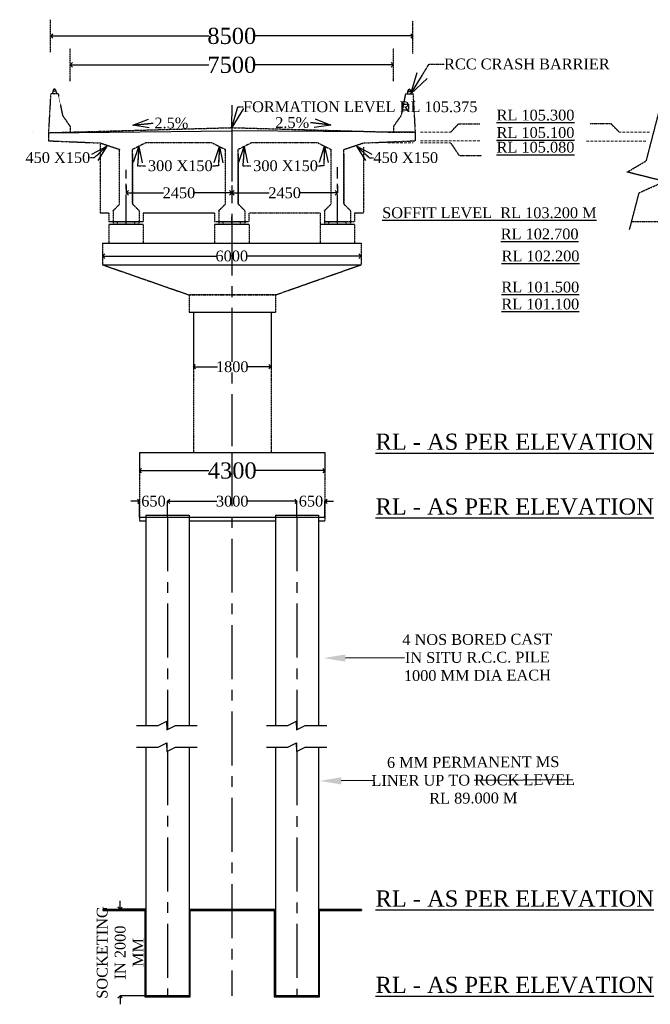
# Model space of a CAD drawing. Header units: millimetres. Extents: x -11064034 to 12176239, y -803770 to 320261.
# Tile 10 of 16: x 3161354 to 3190593, y -770531 to -724915. Entities that reach past the tile are written whole.
import ezdxf

# ---------------------------------------------------------------- set-up
doc = ezdxf.new("R2010")
doc.units = ezdxf.units.MM
doc.header["$MEASUREMENT"] = 0
doc.linetypes.add('CENTERX2', pattern=[4, 2.5, -0.5, 0.5, -0.5])
doc.linetypes.add('HIDDEN', pattern=[0.375, 0.25, -0.125])
doc.layers.add('TEXT', color=7, linetype='Continuous')
doc.styles.get("Standard").update_dxf_attribs({"font": 'times.ttf'})
doc.styles.add('style1', font='txt.shx', dxfattribs={"height": 1})
doc.dimstyles.new('Copy(3) of Standard', dxfattribs={"dimtxt": 500, "dimasz": 1000, "dimexe": 800, "dimexo": 1000, "dimgap": 0.09, "dimtad": 0, "dimdec": 0, "dimzin": 4, "dimdsep": 46, "dimtxsty": 'Standard', "dimcen": 0, "dimadec": 0, "dimazin": 1, "dimtfac": 1, "dimtdec": 0, "dimtix": 1, "dimtofl": 0, "dimtmove": 0, "dimatfit": 3, "dimfxl": 0, "dimtolj": 1, "dimtzin": 0, "dimarcsym": 0})
doc.dimstyles.new('RH SCALL', dxfattribs={"dimtxt": 500, "dimasz": 200, "dimexe": 1, "dimexo": 1.5, "dimgap": 0.09, "dimtad": 0, "dimdec": 0, "dimzin": 4, "dimdsep": 46, "dimtxsty": 'Standard', "dimblk": 'OPEN90', "dimcen": 0, "dimadec": 0, "dimazin": 1, "dimtfac": 1, "dimtdec": 0, "dimtix": 1, "dimtofl": 0, "dimtmove": 0, "dimatfit": 3, "dimfxl": 0, "dimtolj": 1, "dimtzin": 0, "dimarcsym": 0})
doc.dimstyles.get("Standard").update_dxf_attribs({"dimtxt": 400, "dimasz": 215, "dimexe": 0.18, "dimexo": 0.0625, "dimgap": 0.09, "dimtad": 0, "dimtih": 1, "dimtoh": 1, "dimdec": 0, "dimzin": 4, "dimdsep": 46, "dimtxsty": 'Standard', "dimblk": 'OPEN90', "dimcen": 0, "dimadec": 0, "dimazin": 1, "dimtfac": 1, "dimtdec": 0, "dimtix": 1, "dimtofl": 0, "dimtmove": 0, "dimatfit": 3, "dimldrblk": 'OPEN30', "dimfxl": 0, "dimtolj": 1, "dimtzin": 0, "dimarcsym": 0})

# ---------------------------------------------------------------- blocks, each defined once
blk = doc.blocks.new('_Open90')
at = {"color": 0, "linetype": 'ByBlock', "lineweight": -2}
for p, q in [((0, 0), (-1, 0)), ((-0.5, 0.5), (0, 0)), ((0, 0), (-0.5, -0.5))]:
    blk.add_line(p, q, dxfattribs=at)
blk = doc.blocks.new('*D366')
at = {"color": 0, "linetype": 'Continuous', "lineweight": -2, "ltscale": 10000, "transparency": 16777216}
for p, q in [((3165189, -735765), (3165189, -735865)), ((3165404, -735865), (3170480, -735865)), ((3176974, -735865), (3171899, -735865)), ((3177189, -735865), (3177189, -735865))]:
    blk.add_line(p, q, dxfattribs=at)
at = {"layer": 'Defpoints', "color": 0, "linetype": 'Continuous', "lineweight": 30, "ltscale": 10000, "transparency": 16777216}
for p in [(3165189, -735765), (3177189, -735865), (3177189, -735865)]:
    blk.add_point(p, dxfattribs=at)
at = {"color": 0, "linetype": 'Continuous', "lineweight": -2, "ltscale": 10000, "transparency": 16777216, "xscale": 215, "yscale": 215, "zscale": 215, "rotation": 180}
blk.add_blockref('_Open90', (3165189, -735865), dxfattribs=at)
at = {"color": 0, "linetype": 'Continuous', "lineweight": -2, "ltscale": 10000, "transparency": 16777216, "xscale": 215, "yscale": 215, "zscale": 215}
blk.add_blockref('_Open90', (3177189, -735865), dxfattribs=at)
at = {"color": 0, "linetype": 'Continuous', "ltscale": 10000, "transparency": 16777216, "insert": (3171189, -735865), "char_height": 400, "attachment_point": 5}
blk.add_mtext('\\A1;{\\H1.25x;6000}', dxfattribs=at)
blk = doc.blocks.new('_Open30')
at = {"color": 0, "linetype": 'ByBlock', "lineweight": -2}
for p, q in [((-1, 0.27), (0, 0)), ((0, 0), (-1, -0.27)), ((0, 0), (-1, 0))]:
    blk.add_line(p, q, dxfattribs=at)
blk = doc.blocks.new('*D367')
at = {"color": 0, "linetype": 'Continuous', "lineweight": -2, "ltscale": 10000, "transparency": 16777216}
for p, q in [((3163689, -727011), (3163689, -727011)), ((3163904, -727011), (3170122, -727011)), ((3178474, -727011), (3172257, -727011)), ((3178689, -727011), (3178689, -727011))]:
    blk.add_line(p, q, dxfattribs=at)
at = {"layer": 'Defpoints', "color": 0, "linetype": 'Continuous', "lineweight": 30, "ltscale": 10000, "transparency": 16777216}
for p in [(3163689, -727011), (3178689, -727011), (3178689, -727011)]:
    blk.add_point(p, dxfattribs=at)
at = {"color": 0, "linetype": 'Continuous', "lineweight": -2, "ltscale": 10000, "transparency": 16777216, "xscale": 215, "yscale": 215, "zscale": 215, "rotation": 180}
blk.add_blockref('_Open90', (3163689, -727011), dxfattribs=at)
at = {"color": 0, "linetype": 'Continuous', "lineweight": -2, "ltscale": 10000, "transparency": 16777216, "xscale": 215, "yscale": 215, "zscale": 215}
blk.add_blockref('_Open90', (3178689, -727011), dxfattribs=at)
at = {"color": 0, "linetype": 'Continuous', "ltscale": 10000, "transparency": 16777216, "insert": (3171189, -727011), "char_height": 400, "attachment_point": 5}
blk.add_mtext('\\A1;{\\H1.875x;7500}', dxfattribs=at)
blk = doc.blocks.new('*D368')
at = {"color": 0, "linetype": 'Continuous', "lineweight": -2, "ltscale": 10000, "transparency": 16777216}
for p, q in [((3162789, -725670), (3162789, -725670)), ((3163004, -725670), (3170135, -725670)), ((3179374, -725670), (3172244, -725670)), ((3179589, -725670), (3179589, -725670))]:
    blk.add_line(p, q, dxfattribs=at)
at = {"layer": 'Defpoints', "color": 0, "linetype": 'Continuous', "lineweight": 30, "ltscale": 10000, "transparency": 16777216}
for p in [(3162789, -725670), (3179589, -725670), (3179589, -725670)]:
    blk.add_point(p, dxfattribs=at)
at = {"color": 0, "linetype": 'Continuous', "lineweight": -2, "ltscale": 10000, "transparency": 16777216, "xscale": 215, "yscale": 215, "zscale": 215, "rotation": 180}
blk.add_blockref('_Open90', (3162789, -725670), dxfattribs=at)
at = {"color": 0, "linetype": 'Continuous', "lineweight": -2, "ltscale": 10000, "transparency": 16777216, "xscale": 215, "yscale": 215, "zscale": 215}
blk.add_blockref('_Open90', (3179589, -725670), dxfattribs=at)
at = {"color": 0, "linetype": 'Continuous', "ltscale": 10000, "transparency": 16777216, "insert": (3171189, -725670), "char_height": 400, "attachment_point": 5}
blk.add_mtext('\\A1;{\\H1.875x;8500}', dxfattribs=at)
blk = doc.blocks.new('*D342')
at = {"color": 0, "linetype": 'Continuous', "lineweight": -2, "ltscale": 10000, "transparency": 16777216}
for p, q in [((3166289, -732592), (3166289, -732938)), ((3171189, -732592), (3171189, -732938)), ((3166504, -732938), (3168022, -732938)), ((3170974, -732938), (3169457, -732938))]:
    blk.add_line(p, q, dxfattribs=at)
at = {"layer": 'Defpoints', "color": 0, "linetype": 'Continuous', "lineweight": 30, "ltscale": 10000, "transparency": 16777216}
for p in [(3166289, -732592), (3171189, -732592), (3171189, -732938)]:
    blk.add_point(p, dxfattribs=at)
at = {"color": 0, "linetype": 'Continuous', "lineweight": -2, "ltscale": 10000, "transparency": 16777216, "xscale": 215, "yscale": 215, "zscale": 215, "rotation": 180}
blk.add_blockref('_Open90', (3166289, -732938), dxfattribs=at)
at = {"color": 0, "linetype": 'Continuous', "lineweight": -2, "ltscale": 10000, "transparency": 16777216, "xscale": 215, "yscale": 215, "zscale": 215}
blk.add_blockref('_Open90', (3171189, -732938), dxfattribs=at)
at = {"color": 0, "linetype": 'Continuous', "ltscale": 10000, "transparency": 16777216, "insert": (3168739, -732938), "char_height": 400, "attachment_point": 5}
blk.add_mtext('\\A1;{\\H1.25x;2450}', dxfattribs=at)
blk = doc.blocks.new('*D343')
at = {"color": 0, "linetype": 'Continuous', "lineweight": -2, "ltscale": 10000, "transparency": 16777216}
for p, q in [((3171189, -732592), (3171189, -732938)), ((3176089, -732592), (3176089, -732938)), ((3171404, -732938), (3172922, -732938)), ((3175874, -732938), (3174357, -732938))]:
    blk.add_line(p, q, dxfattribs=at)
at = {"layer": 'Defpoints', "color": 0, "linetype": 'Continuous', "lineweight": 30, "ltscale": 10000, "transparency": 16777216}
for p in [(3171189, -732592), (3176089, -732592), (3176089, -732938)]:
    blk.add_point(p, dxfattribs=at)
at = {"color": 0, "linetype": 'Continuous', "lineweight": -2, "ltscale": 10000, "transparency": 16777216, "xscale": 215, "yscale": 215, "zscale": 215, "rotation": 180}
blk.add_blockref('_Open90', (3171189, -732938), dxfattribs=at)
at = {"color": 0, "linetype": 'Continuous', "lineweight": -2, "ltscale": 10000, "transparency": 16777216, "xscale": 215, "yscale": 215, "zscale": 215}
blk.add_blockref('_Open90', (3176089, -732938), dxfattribs=at)
at = {"color": 0, "linetype": 'Continuous', "ltscale": 10000, "transparency": 16777216, "insert": (3173639, -732938), "char_height": 400, "attachment_point": 5}
blk.add_mtext('\\A1;{\\H1.25x;2450}', dxfattribs=at)
blk = doc.blocks.new('*D408')
at = {"color": 0, "linetype": 'Continuous', "lineweight": -2, "ltscale": 10000, "transparency": 16777216}
for p, q in [((3169409, -738467), (3169409, -740997)), ((3173009, -738467), (3173009, -740997)), ((3169609, -740996), (3170527, -740996)), ((3172809, -740996), (3171891, -740996))]:
    blk.add_line(p, q, dxfattribs=at)
at = {"layer": 'Defpoints', "color": 0, "linetype": 'Continuous', "lineweight": 30, "ltscale": 10000, "transparency": 16777216}
for p in [(3169409, -738465, -872), (3173009, -738465, -872), (3173009, -740996)]:
    blk.add_point(p, dxfattribs=at)
at = {"color": 0, "linetype": 'Continuous', "lineweight": -2, "ltscale": 10000, "transparency": 16777216, "xscale": 200, "yscale": 200, "zscale": 200, "rotation": 180}
blk.add_blockref('_Open90', (3169409, -740996), dxfattribs=at)
at = {"color": 0, "linetype": 'Continuous', "lineweight": -2, "ltscale": 10000, "transparency": 16777216, "xscale": 200, "yscale": 200, "zscale": 200}
blk.add_blockref('_Open90', (3173009, -740996), dxfattribs=at)
at = {"color": 0, "linetype": 'Continuous', "ltscale": 10000, "transparency": 16777216, "insert": (3171209, -740996), "char_height": 500, "attachment_point": 5}
blk.add_mtext('\\A1;1800', dxfattribs=at)
blk = doc.blocks.new('*D345')
at = {"color": 0, "linetype": 'Continuous', "lineweight": -2, "ltscale": 10000, "transparency": 16777216}
blk.add_line((3177785, -760170), (3176264, -760178), dxfattribs=at)
at = {"color": 0, "linetype": 'Continuous', "lineweight": 30}
blk.add_line((3182425, -760143), (3186998, -760121), dxfattribs=at)
at = {"color": 0, "linetype": 'Continuous', "lineweight": 30, "ltscale": 10000, "transparency": 16777216}
blk.add_solid([(3176263, -760011), (3176264, -760344), (3175264, -760183)], dxfattribs=at)
at = {"layer": 'Defpoints', "color": 0, "linetype": 'Continuous', "lineweight": 30, "ltscale": 10000, "transparency": 16777216}
for p in [(3172864, -760194), (3175264, -760183)]:
    blk.add_point(p, dxfattribs=at)
at = {"color": 0, "linetype": 'Continuous', "ltscale": 10000, "transparency": 16777216, "insert": (3182383, -760148), "char_height": 500, "width": 9579.76, "attachment_point": 5, "rotation": 0.2756}
blk.add_mtext('\\A1;6 MM PERMANENT MS LINER UP TO {ROCK LEVEL\\P}RL 89.000 M', dxfattribs=at)
blk = doc.blocks.new('*D346')
at = {"color": 0, "linetype": 'Continuous', "lineweight": -2, "ltscale": 10000, "transparency": 16777216}
blk.add_line((3179192, -754476), (3176453, -754489), dxfattribs=at)
at = {"color": 0, "linetype": 'Continuous', "lineweight": 30, "ltscale": 10000, "transparency": 16777216}
blk.add_solid([(3176452, -754322), (3176453, -754655), (3175453, -754493)], dxfattribs=at)
at = {"layer": 'Defpoints', "color": 0, "linetype": 'Continuous', "lineweight": 30, "ltscale": 10000, "transparency": 16777216}
for p in [(3175453, -754493), (3173053, -754505)]:
    blk.add_point(p, dxfattribs=at)
at = {"color": 0, "linetype": 'Continuous', "ltscale": 10000, "transparency": 16777216, "insert": (3182572, -754459), "char_height": 500, "width": 7059.14, "attachment_point": 5, "rotation": 0.2756}
blk.add_mtext('\\A1;4 NOS BORED CAST IN SITU R.C.C. PILE 1000 MM DIA EACH', dxfattribs=at)
blk = doc.blocks.new('*D414')
at = {"color": 0, "linetype": 'Continuous', "lineweight": -2, "ltscale": 10000, "transparency": 16777216}
for p, q in [((3166909, -744970), (3166909, -745807)), ((3175509, -744970), (3175509, -745807)), ((3167109, -745806), (3170130, -745806)), ((3175309, -745806), (3172288, -745806))]:
    blk.add_line(p, q, dxfattribs=at)
at = {"layer": 'Defpoints', "color": 0, "linetype": 'Continuous', "lineweight": 30, "ltscale": 10000, "transparency": 16777216}
for p in [(3166909, -744968, -872), (3175509, -744968, -872), (3175509, -745806)]:
    blk.add_point(p, dxfattribs=at)
at = {"color": 0, "linetype": 'Continuous', "lineweight": -2, "ltscale": 10000, "transparency": 16777216, "xscale": 200, "yscale": 200, "zscale": 200, "rotation": 180}
blk.add_blockref('_Open90', (3166909, -745806), dxfattribs=at)
at = {"color": 0, "linetype": 'Continuous', "lineweight": -2, "ltscale": 10000, "transparency": 16777216, "xscale": 200, "yscale": 200, "zscale": 200}
blk.add_blockref('_Open90', (3175509, -745806), dxfattribs=at)
at = {"color": 0, "linetype": 'Continuous', "ltscale": 10000, "transparency": 16777216, "insert": (3171209, -745806), "char_height": 500, "attachment_point": 5}
blk.add_mtext('\\A1;{\\H1.5x;4300}', dxfattribs=at)
blk = doc.blocks.new('*D415')
at = {"color": 0, "linetype": 'Continuous', "lineweight": -2, "ltscale": 10000, "transparency": 16777216}
for p, q in [((3168209, -747967), (3168209, -747223)), ((3168409, -747224), (3170499, -747224)), ((3174009, -747224), (3171920, -747224)), ((3174209, -747967), (3174209, -747223))]:
    blk.add_line(p, q, dxfattribs=at)
at = {"layer": 'Defpoints', "color": 0, "linetype": 'Continuous', "lineweight": 30, "ltscale": 10000, "transparency": 16777216}
for p in [(3174209, -747224), (3168209, -747968, -872), (3174209, -747968, -872)]:
    blk.add_point(p, dxfattribs=at)
at = {"color": 0, "linetype": 'Continuous', "lineweight": -2, "ltscale": 10000, "transparency": 16777216, "xscale": 200, "yscale": 200, "zscale": 200, "rotation": 180}
blk.add_blockref('_Open90', (3168209, -747224), dxfattribs=at)
at = {"color": 0, "linetype": 'Continuous', "lineweight": -2, "ltscale": 10000, "transparency": 16777216, "xscale": 200, "yscale": 200, "zscale": 200}
blk.add_blockref('_Open90', (3174209, -747224), dxfattribs=at)
at = {"color": 0, "linetype": 'Continuous', "ltscale": 10000, "transparency": 16777216, "insert": (3171209, -747224), "char_height": 500, "attachment_point": 5}
blk.add_mtext('\\A1;3000', dxfattribs=at)
blk = doc.blocks.new('*D416')
at = {"color": 0, "linetype": 'Continuous', "lineweight": -2, "ltscale": 10000, "transparency": 16777216}
for p, q in [((3166709, -747223), (3166509, -747223)), ((3166909, -747967), (3166909, -747222)), ((3168209, -747965), (3168209, -747222)), ((3168409, -747223), (3168609, -747223))]:
    blk.add_line(p, q, dxfattribs=at)
at = {"layer": 'Defpoints', "color": 0, "linetype": 'Continuous', "lineweight": 30, "ltscale": 10000, "transparency": 16777216}
for p in [(3168209, -747223), (3166909, -747968), (3168209, -747967)]:
    blk.add_point(p, dxfattribs=at)
at = {"color": 0, "linetype": 'Continuous', "lineweight": -2, "ltscale": 10000, "transparency": 16777216, "xscale": 200, "yscale": 200, "zscale": 200}
blk.add_blockref('_Open90', (3166909, -747223), dxfattribs=at)
at = {"color": 0, "linetype": 'Continuous', "lineweight": -2, "ltscale": 10000, "transparency": 16777216, "xscale": 200, "yscale": 200, "zscale": 200, "rotation": 180}
blk.add_blockref('_Open90', (3168209, -747223), dxfattribs=at)
at = {"color": 0, "linetype": 'Continuous', "ltscale": 10000, "transparency": 16777216, "insert": (3167559, -747223), "char_height": 500, "attachment_point": 5}
blk.add_mtext('\\A1;650', dxfattribs=at)
blk = doc.blocks.new('*D417')
at = {"color": 0, "linetype": 'Continuous', "lineweight": -2, "ltscale": 10000, "transparency": 16777216}
for p, q in [((3174009, -747223), (3173809, -747223)), ((3174209, -747867), (3174209, -747222)), ((3175509, -747967), (3175509, -747222)), ((3175709, -747223), (3175909, -747223))]:
    blk.add_line(p, q, dxfattribs=at)
at = {"layer": 'Defpoints', "color": 0, "linetype": 'Continuous', "lineweight": 30, "ltscale": 10000, "transparency": 16777216}
for p in [(3175509, -747223), (3174209, -747868), (3175509, -747968)]:
    blk.add_point(p, dxfattribs=at)
at = {"color": 0, "linetype": 'Continuous', "lineweight": -2, "ltscale": 10000, "transparency": 16777216, "xscale": 200, "yscale": 200, "zscale": 200}
blk.add_blockref('_Open90', (3174209, -747223), dxfattribs=at)
at = {"color": 0, "linetype": 'Continuous', "lineweight": -2, "ltscale": 10000, "transparency": 16777216, "xscale": 200, "yscale": 200, "zscale": 200, "rotation": 180}
blk.add_blockref('_Open90', (3175509, -747223), dxfattribs=at)
at = {"color": 0, "linetype": 'Continuous', "ltscale": 10000, "transparency": 16777216, "insert": (3174859, -747223), "char_height": 500, "attachment_point": 5}
blk.add_mtext('\\A1;650', dxfattribs=at)
blk = doc.blocks.new('*D433')
at = {"color": 0, "linetype": 'Continuous', "lineweight": -2, "ltscale": 10000, "transparency": 16777216}
for p, q in [((3166011, -765931), (3166011, -765731)), ((3167208, -766131), (3166010, -766131)), ((3167208, -770131), (3166010, -770131)), ((3166011, -770331), (3166011, -770531))]:
    blk.add_line(p, q, dxfattribs=at)
at = {"layer": 'Defpoints', "color": 0, "linetype": 'Continuous', "lineweight": 30, "ltscale": 10000, "transparency": 16777216}
for p in [(3167209, -766131, -872), (3166011, -770131), (3167209, -770131, -872)]:
    blk.add_point(p, dxfattribs=at)
at = {"color": 0, "linetype": 'Continuous', "lineweight": -2, "ltscale": 10000, "transparency": 16777216, "xscale": 200, "yscale": 200, "zscale": 200}
for p, rotation in [((3166011, -766131), 270), ((3166011, -770131), 90)]:
    blk.add_blockref('_Open90', p, dxfattribs=dict(at, rotation=rotation))
at = {"color": 0, "linetype": 'Continuous', "lineweight": 30, "ltscale": 10000, "transparency": 16777216, "insert": (3166011, -768131), "char_height": 500, "width": 3995.17, "attachment_point": 5, "rotation": 90}
blk.add_mtext('\\A1;SOCKETING IN 2000 MM', dxfattribs=at)

msp = doc.modelspace()

# ---------------------------------------------------------------- hatches: boundary and pattern name
at = {"linetype": 'HIDDEN'}
for points in [[(3166289.3, -734265.3), (3165684.8, -734265.3), (3165684.8, -734395.3), (3166289.3, -734395.3)], [(3166884.8, -734265.3), (3166289.3, -734265.3), (3166289.3, -734395.3), (3166884.8, -734395.3)], [(3171189.3, -734265.3), (3170589.3, -734265.3), (3170589.3, -734395.3), (3171189.3, -734395.3)], [(3171789.3, -734265.3), (3171189.3, -734265.3), (3171189.3, -734395.3), (3171789.3, -734395.3)], [(3176089.3, -734265.3), (3175484.8, -734265.3), (3175484.8, -734395.3), (3176089.3, -734395.3)], [(3176684.8, -734265.3), (3176089.3, -734265.3), (3176089.3, -734395.3), (3176684.8, -734395.3)]]:
    msp.add_hatch(color=0, dxfattribs=at).paths.add_polyline_path(points)
at = {"linetype": 'Continuous', "lineweight": 30, "ltscale": 10000}
h = msp.add_hatch(color=7, dxfattribs=at)
h.dxf.hatch_style = 1
h.paths.add_polyline_path([(3171209.3, -766131.1), (3169209.3, -766131.1), (3169209.3, -770131.1), (3167209.3, -770131.1), (3167209.3, -766131.1), (3165209.3, -766131.1), (3165209.3, -766181.1), (3167159.3, -766181.1), (3167159.3, -770181.1), (3169259.3, -770181.1), (3169259.3, -766181.1), (3171209.3, -766181.1)])
h = msp.add_hatch(color=7, dxfattribs=at)
h.dxf.hatch_style = 1
h.paths.add_polyline_path([(3177209.3, -766131.1), (3175209.3, -766131.1), (3175209.3, -770131.1), (3173209.3, -770131.1), (3173209.3, -766131.1), (3171209.3, -766131.1), (3171209.3, -766181.1), (3173159.3, -766181.1), (3173159.3, -770181.1), (3175259.3, -770181.1), (3175259.3, -766181.1), (3177209.3, -766181.1)])

# ---------------------------------------------------------------- linework, layer by layer
at = {"color": 0, "linetype": 'HIDDEN'}
for p, q in [((3162789.3, -726424.7, -872.2), (3162789.3, -724914.8, -872.2)), ((3179589.3, -726474.9, -872.2), (3179589.3, -724964.9, -872.2)), ((3163689.3, -727766, -872.2), (3163689.3, -726256, -872.2)), ((3178689.3, -727766, -872.2), (3178689.3, -726256, -872.2)), ((3162789.4, -728345.2, -872.2), (3162689.4, -730145.2, -872.2)), ((3163139.4, -728345.2, -872.2), (3162789.4, -728345.2, -872.2)), ((3162912.4, -728165.3, -872.2), (3162864.4, -728345.2, -872.2)), ((3163016.5, -728165.3, -872.2), (3163064.4, -728345.2, -872.2)), ((3163139.4, -728345.2, -872.2), (3163339.3, -729350.7, -872.2)), ((3179239.4, -728350.7, -872.2), (3179039.3, -729350.7, -872.2)), ((3179239.4, -728350.7, -872.2), (3179589.4, -728350.7, -872.2)), ((3179362.4, -728170.8, -872.2), (3179314.4, -728350.7, -872.2)), ((3179466.5, -728170.8, -872.2), (3179514.4, -728350.7, -872.2)), ((3179589.1, -728345.2, -872.2), (3179689.1, -730145.2, -872.2)), ((3191242, -728190.2, -872.2), (3190390.8, -731460.4, -872.2)), ((3163339.3, -729350.7, -872.2), (3163689.3, -729850.7, -872.2)), ((3179039.3, -729350.7, -872.2), (3178689.3, -729850.7, -872.2)), ((3163689.3, -729850.7, -872.2), (3163689.3, -730125.5, -872.2)), ((3178689.3, -729850.7, -872.2), (3178689.3, -730125.5, -872.2)), ((3181334.1, -730125.5, -872.2), (3181711.6, -729733.6, -872.2)), ((3181711.6, -729733.6, -872.2), (3182684.7, -729733.6, -872.2)), ((3188771.9, -729733.6, -872.2), (3187798.9, -729733.6, -872.2)), ((3189149.4, -730125.5, -872.2), (3188771.9, -729733.6, -872.2)), ((3161946.7, -730150.7, -872.2), (3161946.7, -730150.7, -872.2)), ((3162689.3, -730150.7, -872.2), (3162689.3, -730525.5, -872.2)), ((3178689.3, -730125.5, -872.2), (3179689.3, -730125.5, -872.2)), ((3179689.3, -730125.5, -872.2), (3179689.3, -730525.5, -872.2)), ((3162689.3, -730525.5, -872.2), (3165089.3, -730625.5, -872.2)), ((3165089.3, -730625.5, -872.2), (3165089.3, -733865.3, -872.2)), ((3167189.3, -730625.5, -872.2), (3166589.3, -730925.5, -872.2)), ((3170289.3, -730625.5, -872.2), (3167189.3, -730625.5, -872.2)), ((3170289.3, -730625.5, -872.2), (3170889.3, -730925.5, -872.2)), ((3172089.3, -730625.5, -872.2), (3171489.3, -730925.5, -872.2)), ((3175189.3, -730625.5, -872.2), (3172089.3, -730625.5, -872.2)), ((3175189.3, -730625.5, -872.2), (3175789.3, -730925.5, -872.2)), ((3177289.3, -730625.5, -872.2), (3179689.3, -730525.5, -872.2)), ((3181334.1, -730624.1, -872.2), (3181729.2, -731209.3, -872.2)), ((3177289.3, -730825.5, -872.2), (3177289.3, -733865.3, -872.2)), ((3181729.2, -731209.3, -872.2), (3182783.9, -731209.3, -872.2)), ((3189520.5, -731973.8, -872.2), (3190390.8, -731460.4, -872.2)), ((3191250.6, -732406, -872.2), (3189520.5, -731973.8, -872.2)), ((3190058, -732938.9, -872.2), (3191250.6, -732406, -872.2)), ((3190058, -732938.9, -872.2), (3189610.5, -734658.1, -872.2)), ((3165484.8, -733865.3, -872.2), (3165484.8, -734265.3, -872.2)), ((3165689.3, -733765.5, -872.2), (3165689.3, -734265.5, -872.2)), ((3166889.3, -733765.5, -872.2), (3166889.3, -734265.5, -872.2)), ((3167084.8, -733865.3, -872.2), (3167084.8, -734265.3, -872.2)), ((3170389.3, -733865.3, -872.2), (3170389.3, -734265.3, -872.2)), ((3170589.3, -733765.5, -872.2), (3170589.3, -734265.5, -872.2)), ((3171789.3, -733765.5, -872.2), (3171789.3, -734265.5, -872.2)), ((3175489.3, -733765.5, -872.2), (3175489.3, -734265.5, -872.2)), ((3176689.3, -733765.5, -872.2), (3176689.3, -734265.5, -872.2)), ((3176884.8, -733865.3, -872.2), (3176884.8, -734265.3, -872.2)), ((3176884.8, -733865.3, -872.2), (3176966.9, -733865.3, -872.2)), ((3165484.8, -734395.3, -872.2), (3165484.8, -735265.3, -872.2)), ((3165889.3, -734395.3, -872.2), (3165889.3, -734265.3, -872.2)), ((3166689.3, -734395.3, -872.2), (3166689.3, -734265.3, -872.2)), ((3167084.8, -734395.3, -872.2), (3167084.8, -735265.3, -872.2)), ((3170389.3, -734265.3, -872.2), (3171989.3, -734265.3, -872.2)), ((3170389.3, -734395.3, -872.2), (3170389.3, -735265.3, -872.2)), ((3170789.3, -734395.3, -872.2), (3170789.3, -734265.3, -872.2)), ((3171189.3, -734265.3, -872.2), (3171189.3, -734040.3, -872.2)), ((3171189.3, -734395.3, -872.2), (3171189.3, -734265.3, -872.2)), ((3171589.3, -734395.3, -872.2), (3171589.3, -734265.3, -872.2)), ((3171989.3, -734395.3, -872.2), (3171989.3, -735265.3, -872.2)), ((3175689.3, -734395.3, -872.2), (3175689.3, -734265.3, -872.2)), ((3176489.3, -734395.3, -872.2), (3176489.3, -734265.3, -872.2)), ((3189712.7, -734265.3, -872.2), (3206153.5, -734265.3, -872.2)), ((3165189.3, -735265.3, -872.2), (3165189.3, -736265.3, -872.2)), ((3167084.8, -735265.3, -872.2), (3167084.8, -735265.3, -872.2)), ((3177189.3, -735265.3, -872.2), (3177189.3, -736265.3, -872.2)), ((3169209.3, -737665.3, -872.2), (3169209.3, -738465.3, -872.2)), ((3173209.3, -737665.3, -872.2), (3169209.3, -737665.3, -872.2)), ((3173209.3, -737665.3, -872.2), (3173209.3, -738465.3, -872.2)), ((3169409.3, -738465.3, -872.2), (3169409.3, -744968.2, -872.2)), ((3173009.3, -738465.3, -872.2), (3173009.3, -744968.2, -872.2)), ((3166909.3, -744968.2, -872.2), (3166909.3, -748128.2, -872.2)), ((3175509.3, -744968.2, -872.2), (3175509.3, -748128.2, -872.2))]:
    msp.add_line(p, q, dxfattribs=at)
at = {"linetype": 'Continuous', "ltscale": 10000}
for p, q in [((3162689.3, -730150.7, -872.2), (3171189.3, -730065.3, -872.2)), ((3162689.3, -730150.7, -872.2), (3162689.3, -730250.7, -872.2)), ((3171189.3, -729915.3, -872.2), (3171189.3, -730065.3, -872.2)), ((3179688, -730125.5, -872.2), (3171189.3, -730065.3, -872.2)), ((3179689.1, -730145.2, -872.2), (3179689.1, -730245.2, -872.2)), ((3166909.3, -744968.2), (3175509.3, -744968.2)), ((3166909.3, -747968.2), (3175509.3, -747968.2)), ((3167209.3, -747868.2), (3169209.3, -747868.2)), ((3167209.3, -747868.2, -872.2), (3167209.3, -757616.7, -872.2)), ((3169209.3, -747868.2, -872.2), (3169209.3, -757616.7, -872.2)), ((3173209.3, -747868.2), (3175209.3, -747868.2)), ((3173209.3, -747868.2, -872.2), (3173209.3, -757616.7, -872.2)), ((3175209.3, -747868.2, -872.2), (3175209.3, -757616.7, -872.2)), ((3166909.3, -748128.2), (3167209.3, -748128.2)), ((3169209.3, -748128.2), (3173209.3, -748128.2)), ((3175209.3, -748128.2), (3175509.3, -748128.2)), ((3166777.3, -757616.7), (3166977.3, -757616.7)), ((3166977.3, -757616.7), (3167777.3, -757616.7)), ((3167777.3, -757616.7), (3168177.3, -757416.7)), ((3168177.3, -757616.7), (3168177.3, -757416.7)), ((3168177.3, -757416.7), (3168177.3, -757816.7)), ((3168177.3, -757816.7), (3168577.3, -757616.7)), ((3168577.3, -757616.7), (3169377.3, -757616.7)), ((3168577.3, -757616.7), (3168577.3, -757616.7)), ((3169377.3, -757616.7), (3169577.3, -757616.7)), ((3172792.6, -757616.7), (3172992.6, -757616.7)), ((3172992.6, -757616.7), (3173792.6, -757616.7)), ((3173792.6, -757616.7), (3174192.6, -757416.7)), ((3174192.6, -757616.7), (3174192.6, -757416.7)), ((3174192.6, -757416.7), (3174192.6, -757816.7)), ((3174192.6, -757816.7), (3174592.6, -757616.7)), ((3174592.6, -757616.7), (3175392.6, -757616.7)), ((3174592.6, -757616.7), (3174592.6, -757616.7)), ((3175392.6, -757616.7), (3175592.6, -757616.7)), ((3167777.3, -758616.7), (3168177.3, -758416.7)), ((3168177.3, -758616.7), (3168177.3, -758416.7)), ((3168177.3, -758416.7), (3168177.3, -758816.7)), ((3173792.6, -758616.7), (3174192.6, -758416.7)), ((3174192.6, -758616.7), (3174192.6, -758416.7)), ((3174192.6, -758416.7), (3174192.6, -758816.7)), ((3166777.3, -758616.7), (3166977.3, -758616.7)), ((3166977.3, -758616.7), (3167777.3, -758616.7)), ((3167209.3, -758616.7, -872.2), (3167209.3, -770131.1, -872.2)), ((3168177.3, -758816.7), (3168577.3, -758616.7)), ((3168577.3, -758616.7), (3169377.3, -758616.7)), ((3168577.3, -758616.7), (3168577.3, -758616.7)), ((3169209.3, -758616.7, -872.2), (3169209.3, -770131.1, -872.2)), ((3169377.3, -758616.7), (3169577.3, -758616.7)), ((3172792.6, -758616.7), (3172992.6, -758616.7)), ((3172992.6, -758616.7), (3173792.6, -758616.7)), ((3173209.3, -758616.7, -872.2), (3173209.3, -770131.1, -872.2)), ((3174192.6, -758816.7), (3174592.6, -758616.7)), ((3174592.6, -758616.7), (3175392.6, -758616.7)), ((3174592.6, -758616.7), (3174592.6, -758616.7)), ((3175209.3, -758616.7, -872.2), (3175209.3, -770131.1, -872.2)), ((3175392.6, -758616.7), (3175592.6, -758616.7)), ((3171209.3, -766131.1, -872.2), (3171209.3, -766181.1, -872.2)), ((3177209.3, -766131.1, -872.2), (3177209.3, -766181.1, -872.2)), ((3167209.3, -770131.1, -872.2), (3169209.3, -770131.1, -872.2)), ((3167209.3, -770131.1, -872.2), (3169209.3, -770131.1, -872.2)), ((3173209.3, -770131.1, -872.2), (3175209.3, -770131.1, -872.2)), ((3173209.3, -770131.1, -872.2), (3175209.3, -770131.1, -872.2))]:
    msp.add_line(p, q, dxfattribs=at)
at = {"color": 0, "linetype": 'CENTERX2', "ltscale": 1000}
for p, q in [((3171189.3, -729915.3, -872.2), (3171189.3, -734265.3, -872.2)), ((3171189.3, -734265.3, -872.2), (3171189.3, -744669.1, -872.2)), ((3171189.3, -744960, -872.2), (3171189.3, -770131.1, -872.2)), ((3168209.3, -747968.2, -872.2), (3168209.3, -757800.7, -872.2)), ((3174209.3, -747968.2, -872.2), (3174209.3, -757808.3, -872.2)), ((3168209.3, -758800.7, -872.2), (3168209.3, -770131.1, -872.2)), ((3174209.3, -758808.3, -872.2), (3174209.3, -770131.1, -872.2))]:
    msp.add_line(p, q, dxfattribs=at)
at = {"linetype": 'HIDDEN'}
for p, q in [((3179689.1, -730145.2, -872.2), (3179689.1, -730525.5, -872.2)), ((3165989.3, -733465.5, -872.2), (3165989.3, -730925.5, -872.2)), ((3166589.3, -733465.5, -872.2), (3166589.3, -730925.5, -872.2)), ((3166589.3, -731125.5, -872.2), (3166589.3, -733465.5, -872.2)), ((3170889.3, -733465.5, -872.2), (3170889.3, -730925.5, -872.2)), ((3171489.3, -733465.5, -872.2), (3171489.3, -730925.5, -872.2)), ((3171489.3, -731125.5, -872.2), (3171489.3, -733465.5, -872.2)), ((3175789.3, -733465.5, -872.2), (3175789.3, -730925.5, -872.2)), ((3176389.3, -733465.5, -872.2), (3176389.3, -730925.5, -872.2)), ((3176389.3, -731125.5, -872.2), (3176389.3, -733465.5, -872.2)), ((3165689.3, -733765.5, -872.2), (3165989.3, -733465.5, -872.2)), ((3166889.3, -733765.5, -872.2), (3166589.3, -733465.5, -872.2)), ((3170589.3, -733765.5, -872.2), (3170889.3, -733465.5, -872.2)), ((3171789.3, -733765.5, -872.2), (3171489.3, -733465.5, -872.2)), ((3175489.3, -733765.5, -872.2), (3175789.3, -733465.5, -872.2)), ((3176689.3, -733765.5, -872.2), (3176389.3, -733465.5, -872.2)), ((3171989.3, -734265.3, -872.2), (3171989.3, -733865.3, -872.2)), ((3171989.3, -733865.3, -872.2), (3175284.8, -733865.3, -872.2)), ((3175284.8, -733865.3, -872.2), (3175284.8, -734395.3, -872.2)), ((3165684.8, -734265.3, -872.2), (3165684.8, -734395.3, -872.2)), ((3165689.3, -734265.5, -872.2), (3166889.3, -734265.5, -872.2)), ((3166884.8, -734265.3, -872.2), (3166884.8, -734395.3, -872.2)), ((3170589.3, -734265.3, -872.2), (3170589.3, -734395.3, -872.2)), ((3170589.3, -734265.5, -872.2), (3171789.3, -734265.5, -872.2)), ((3171789.3, -734265.3, -872.2), (3171789.3, -734395.3, -872.2)), ((3175284.8, -734395.3, -872.2), (3175284.8, -735265.3, -872.2)), ((3175484.8, -734265.3, -872.2), (3175484.8, -734395.3, -872.2)), ((3175489.3, -734265.5, -872.2), (3176689.3, -734265.5, -872.2)), ((3176684.8, -734265.3, -872.2), (3176684.8, -734395.3, -872.2)), ((3176689.3, -734265.5, -872.2), (3176884.8, -734265.3, -872.2)), ((3176884.8, -734395.3, -872.2), (3176884.8, -735265.3, -872.2))]:
    msp.add_line(p, q, dxfattribs=at)
at = {"color": 0, "linetype": 'CENTERX2', "ltscale": 500}
for p, q in [((3166289.3, -734265.3, -872.2), (3166289.3, -731874.8, -872.2)), ((3176089.3, -734265.3, -872.2), (3176089.3, -731749, -872.2)), ((3166289.3, -734395.3, -872.2), (3166289.3, -734265.3, -872.2)), ((3176089.3, -734395.3, -872.2), (3176089.3, -734265.3, -872.2))]:
    msp.add_line(p, q, dxfattribs=at)
at = {"color": 0, "ltscale": 5000}
for p, q in [((3165089.3, -733865.3, -872.2), (3165484.8, -733865.3, -872.2)), ((3167084.8, -733865.3, -872.2), (3170389.3, -733865.3, -872.2)), ((3176884.8, -733865.3, -872.2), (3177289.3, -733865.3, -872.2)), ((3165484.8, -734265.3, -872.2), (3167084.8, -734265.3, -872.2)), ((3165484.8, -734395.3, -872.2), (3167084.8, -734395.3, -872.2)), ((3165889.3, -734265.3, -872.2), (3166689.3, -734265.3, -872.2)), ((3170389.3, -734395.3, -872.2), (3171989.3, -734395.3, -872.2)), ((3170789.3, -734265.3, -872.2), (3171589.3, -734265.3, -872.2)), ((3175284.8, -734395.3, -872.2), (3176884.8, -734395.3, -872.2)), ((3175689.3, -734265.3, -872.2), (3176489.3, -734265.3, -872.2)), ((3175689.3, -734265.3, -872.2), (3176489.3, -734265.3, -872.2)), ((3165189.3, -735265.3, -872.2), (3177189.3, -735265.3, -872.2)), ((3165189.3, -736265.3, -872.2), (3177189.3, -736265.3, -872.2)), ((3169209.3, -738465.3, -872.2), (3173209.3, -738465.3, -872.2))]:
    msp.add_line(p, q, dxfattribs=at)
at = {"color": 0, "linetype": 'Continuous', "lineweight": 30}
msp.add_line((3182424.9, -760143), (3186997.6, -760121), dxfattribs=at)
at = {"color": 0, "linetype": 'HIDDEN', "elevation": -872.2}
msp.add_lwpolyline([(3179124.6, -728830.4), (3179381.2, -728830.4), (3179381.2, -729104.4), (3179124.6, -729104.4)], close=True, dxfattribs=at)
for points in [[(3162689.3, -730150.7), (3171189.3, -729915.3), (3178689.3, -730125.5)], [(3165089.3, -730625.5), (3165989.3, -730925.5)], [(3176389.3, -730925.5), (3177289.3, -730625.5)], [(3165189.3, -736265.3), (3169209.3, -737665.3), (3173209.3, -737665.3), (3177189.3, -736265.3)]]:
    msp.add_lwpolyline(points, dxfattribs=at)
at = {"linetype": 'Continuous', "ltscale": 10000, "elevation": -872.2}
for points in [[(3171209.3, -766131.1), (3169209.3, -766131.1), (3169209.3, -770131.1), (3167209.3, -770131.1), (3167209.3, -766131.1), (3165209.3, -766131.1), (3165209.3, -766181.1), (3167159.3, -766181.1), (3167159.3, -770181.1), (3169259.3, -770181.1), (3169259.3, -766181.1), (3171209.3, -766181.1)], [(3177209.3, -766131.1), (3175209.3, -766131.1), (3175209.3, -770131.1), (3173209.3, -770131.1), (3173209.3, -766131.1), (3171209.3, -766131.1), (3171209.3, -766181.1), (3173159.3, -766181.1), (3173159.3, -770181.1), (3175259.3, -770181.1), (3175259.3, -766181.1), (3177209.3, -766181.1)]]:
    msp.add_lwpolyline(points, dxfattribs=at)
at = {"color": 0, "linetype": 'HIDDEN'}
for centre in [(3162964.4, -728195.2, -872.2), (3179414.4, -728200.7, -872.2)]:
    msp.add_circle(centre, 50, dxfattribs=at)
for centre in [(3162964.4, -728195.2, -872.2), (3179414.4, -728200.7, -872.2)]:
    msp.add_arc(centre, 60, 29.86283, 150.13717, dxfattribs=at)
at = {"layer": 'TEXT', "color": 0, "linetype": 'HIDDEN', "lineweight": 13, "ltscale": 500}
for p, q in [((3179932.5, -730125.5, -872.2), (3181334.1, -730125.5, -872.2)), ((3190551, -730125.5, -872.2), (3189149.4, -730125.5, -872.2)), ((3178426.1, -730625.5, -872.2), (3179594.2, -730625.5, -872.2)), ((3179932.5, -730524.1, -872.2), (3182735.7, -730524.1, -872.2)), ((3179932.5, -730624.1, -872.2), (3181334.1, -730624.1, -872.2)), ((3190379.9, -730537.8, -872.2), (3187576.7, -730537.8, -872.2))]:
    msp.add_line(p, q, dxfattribs=at)

# ---------------------------------------------------------------- texts
at = {"color": 0, "linetype": 'HIDDEN'}
for s, insert, char_height, attachment_point in [('RCC CRASH BARRIER', (3181030.2, -726969.5, -872.2), 500, 4), ('FORMATION LEVEL RL 105.375', (3171711.1, -728954.7, -872.2), 500, 4), ('{\\fTimes New Roman|b0|i0|c0|p18;2.5%}', (3167601.9, -729705.9, -872.2), 500, 4), ('{\\fTimes New Roman|b0|i0|c0|p18;2.5%}', (3174776.7, -729683.9, -872.2), 500, 6), ('{\\fTimes New Roman|b0|i0|c0|p18;\\H1.6667x;450 X150}', (3177754.8, -731307.4, -872.2), 300, 4), ('{\\fTimes New Roman|b0|i0|c0|p18;450 X150}', (3164623.8, -731307.4, -872.2), 500, 6), ('{\\fVerdana|b0|i0|c0|p34; \\fTimes New Roman|b0|i0|c0|p18;\\H2x;300 X150}', (3167192.3, -731683.7, -872.2), 250, 4), ('{\\fVerdana|b0|i0|c0|p34; \\fTimes New Roman|b0|i0|c0|p18;\\H2x;300 X150}', (3172073.3, -731683.7, -872.2), 250, 4)]:
    msp.add_mtext(s, dxfattribs=dict(at, insert=insert, char_height=char_height, attachment_point=attachment_point))
at = {"color": 0, "attachment_point": 1, "style": 'style1'}
for s, insert, char_height, width in [('\\pi247.964;{\\fTimes New Roman|b0|i0|c0|p18;COMPACTED SAND \\P\\pi600.34323;/SOIL FILLING AS \\P\\pi1034.19327;PER MORT & H \\P\\pi895.04403;SPECIFICATION}', (3099686.6, -732993.7, -872.2), 500, 7189.151), ('\\pi247.964;{\\fTimes New Roman|b0|i0|c0|p18;COMPACTED SAND \\P\\pi600.34323;/SOIL FILLING AS \\P\\pi1034.19327;PER MORT & H \\P\\pi895.04403;SPECIFICATION}', (3107676.5, -732993.7, -872.2), 500, 7189.151), ('\\pi189.13846;{\\fTimes New Roman|b0|i0|c0|p18;COMPACTED SAND \\P\\pi400.566;/SOIL FILLING AS \\P\\pi660.87602;PER MORT & H \\P\\pi577.38648;SPECIFICATION}', (3134944.9, -734450.8, -872.2), 300, 4394.211), ('\\pi189.13846;{\\fTimes New Roman|b0|i0|c0|p18;COMPACTED SAND \\P\\pi400.566;/SOIL FILLING AS \\P\\pi660.87602;PER MORT & H \\P\\pi577.38648;SPECIFICATION}', (3140206.2, -734450.8, -872.2), 300, 4394.211), ('\\pi189.13846;{\\fTimes New Roman|b0|i0|c0|p18;COMPACTED SAND \\P\\pi400.566;/SOIL FILLING AS \\P\\pi660.87602;PER MORT & H \\P\\pi577.38648;SPECIFICATION}', (3145671, -734450.8, -872.2), 300, 4394.211)]:
    msp.add_mtext(s, dxfattribs=dict(at, insert=insert, char_height=char_height, width=width))
at = {"layer": 'TEXT', "color": 0, "attachment_point": 2}
for s, insert, char_height, width in [('{\\LRL 105.300}', (3185269.1, -729084.1, -872.2), 500, 10124.809), ('{\\LRL 105.100}', (3185269.1, -729893.1, -872.2), 500, 10124.809), ('{\\LRL 105.080}', (3185269.1, -730571.1, -872.2), 500, 10124.809), ('{\\LSOFFIT LEVEL  RL 103.200 M}', (3183131.8, -733608.2, -872.2), 500, 10124.809), ('{\\LRL 102.700}', (3185461.7, -734590.4, -872.2), 500, 10124.809), ('{\\LRL 102.200}', (3185502, -735611.2, -872.2), 500, 10124.809), ('{\\LRL 101.500}', (3185492, -737050.5, -872.2), 500, 10124.809), ('{\\LRL 101.100}', (3185492, -737838, -872.2), 500, 10124.809), ('{\\LRL - AS PER ELEVATION}', (3184303, -744092.6, -872.2), 750, 17401.462), ('{\\LRL - AS PER ELEVATION}', (3184303, -747092.6, -872.2), 750, 17401.462), ('{\\LRL - AS PER ELEVATION}', (3184303, -765255.5, -872.2), 750, 17401.462), ('{\\LRL - AS PER ELEVATION}', (3184303, -769255.5, -872.2), 750, 17401.462)]:
    msp.add_mtext(s, dxfattribs=dict(at, insert=insert, char_height=char_height, width=width))

# ---------------------------------------------------------------- dimensions: what is measured, and where the dimension line sits
at = {"linetype": 'Continuous', "ltscale": 10000}
for base, p1, p2, text, dimstyle, picture, middle in [((3179589.3, -725669.8, -872.2), (3162789.3, -725669.8, -872.2), (3179589.3, -725669.8, -872.2), '{\\H1.875x;8500}', 'Standard', '*D368', (3171189.3, -725669.8, -872.2)), ((3178689.3, -727011, -872.2), (3163689.3, -727011, -872.2), (3178689.3, -727011, -872.2), '{\\H1.875x;7500}', 'Standard', '*D367', (3171189.3, -727011, -872.2)), ((3171189.3, -732937.8, -872.2), (3166289.3, -732592.3, -872.2), (3171189.3, -732592.3, -872.2), '{\\H1.25x;2450}', 'Standard', '*D342', (3168739.3, -732937.8, -872.2)), ((3176089.3, -732937.8, -872.2), (3171189.3, -732592.3, -872.2), (3176089.3, -732592.3, -872.2), '{\\H1.25x;2450}', 'Standard', '*D343', (3173639.3, -732937.8, -872.2)), ((3177189.3, -735864.7, -872.2), (3165189.3, -735765.3, -872.2), (3177189.3, -735864.7, -872.2), '{\\H1.25x;6000}', 'Standard', '*D366', (3171189.3, -735864.7, -872.2)), ((3173009.3, -740996.1), (3169409.3, -738465.3, -872.2), (3173009.3, -738465.3, -872.2), '1800', 'RH SCALL', '*D408', (3171209.3, -740996.1)), ((3175509.3, -745805.6), (3166909.3, -744968.2, -872.2), (3175509.3, -744968.2, -872.2), '{\\H1.5x;4300}', 'RH SCALL', '*D414', (3171209.3, -745805.6)), ((3168209.3, -747223.2), (3166909.3, -747968.2), (3168209.3, -747966.7), '650', 'RH SCALL', '*D416', (3167559.3, -747223.2)), ((3174209.3, -747224.2), (3168209.3, -747968.2, -872.2), (3174209.3, -747968.2, -872.2), '3000', 'RH SCALL', '*D415', (3171209.3, -747224.2)), ((3175509.3, -747223.2), (3174209.3, -747868.2), (3175509.3, -747968.2), '650', 'RH SCALL', '*D417', (3174859.3, -747223.2))]:
    dim = msp.add_linear_dim(base=base, p1=p1, p2=p2, text=text, dimstyle=dimstyle, dxfattribs=at)
    dim.commit()
    dim.dimension.update_dxf_attribs({"geometry": picture, "text_midpoint": middle})
for p1, p2, text, picture, middle in [((3173052.5, -754505, -872.2), (3175452.5, -754493.5, -872.2), '4 NOS BORED CAST IN SITU R.C.C. PILE 1000 MM DIA EACH', '*D346', (3182572.1, -754459.3, -872.2)), ((3172863.7, -760194.1, -872.2), (3175263.6, -760182.5, -872.2), '6 MM PERMANENT MS LINER UP TO {ROCK LEVEL\\P}RL 89.000 M', '*D345', (3182383.3, -760148.3, -872.2))]:
    dim = msp.add_diameter_dim_2p(p1=p1, p2=p2, text=text, dimstyle='Copy(3) of Standard', dxfattribs=at)
    dim.commit()
    dim.dimension.update_dxf_attribs({"geometry": picture, "text_midpoint": middle, "dimtype": 163})
at = {"linetype": 'Continuous', "lineweight": 30, "ltscale": 10000}
dim = msp.add_linear_dim(base=(3166010.6, -770131.1), p1=(3167209.3, -766131.1, -872.2), p2=(3167209.3, -770131.1, -872.2), angle=90, text='SOCKETING IN 2000 MM', dimstyle='RH SCALL', dxfattribs=at)
dim.commit()
dim.dimension.update_dxf_attribs({"geometry": '*D433', "text_midpoint": (3166010.6, -768131.1)})

# ---------------------------------------------------------------- leaders
at = {"color": 0, "linetype": 'HIDDEN', "annotation_type": 0, "has_hookline": 1}
for points, override, hookline_direction, text_width in [([(3179489.3, -728350.7, -872.2), (3180335.9, -726969.5, -872.2), (3181030.1, -726969.5, -872.2)], {"dimtxt": 1000, "dimasz": 1000, "dimexe": 500, "dimexo": 500, "dimfxl": 300}, 0, 7501.8), ([(3171189.3, -729915.3, -872.2), (3171472.5, -728954.7, -872.2), (3171711, -728954.7, -872.2)], {"dimtxt": 500, "dimasz": 1000, "dimfxl": 300}, 0, 10562), ([(3166596.4, -729796.6, -872.2), (3167547.1, -729707.8, -872.2)], {"dimtxt": 500, "dimasz": 750, "dimfxl": 300}, 0, 1496.4), ([(3175782.1, -729796.6, -872.2), (3174831.4, -729685.8, -872.2)], {"dimtxt": 500, "dimasz": 750, "dimfxl": 300}, 1, 1496.4), ([(3165389.3, -730775.5, -872.2), (3164826.3, -731307.4, -872.2), (3164623.9, -731307.4, -872.2)], {"dimtxt": 500, "dimasz": 750, "dimfxl": 300}, 1, 2894.7), ([(3166876.2, -730782, -872.2), (3166817.3, -731683.7, -872.2), (3167192.2, -731683.7, -872.2)], {"dimtxt": 500, "dimasz": 750, "dimfxl": 300}, 0, 3027.2), ([(3171767.9, -730786.2, -872.2), (3171698.3, -731683.7, -872.2), (3172073.2, -731683.7, -872.2)], {"dimtxt": 500, "dimasz": 750, "dimfxl": 300}, 0, 3027.2), ([(3176989.3, -730775.5, -872.2), (3177552.3, -731307.4, -872.2), (3177754.7, -731307.4, -872.2)], {"dimtxt": 500, "dimasz": 750, "dimfxl": 300}, 0, 2894.8)]:
    msp.add_leader(points, dimstyle='Standard', override=override, dxfattribs=dict(at, hookline_direction=hookline_direction, text_width=text_width))
at = {"color": 0, "linetype": 'HIDDEN'}
for points in [[(3170616, -730788.8, -872.2), (3170569.7, -731684.7, -872.2), (3170274.2, -731702, -872.2)], [(3175491.4, -730776.5, -872.2), (3175450.7, -731684.7, -872.2), (3175155.2, -731702, -872.2)]]:
    msp.add_leader(points, dimstyle='Standard', override={"dimtxt": 500, "dimasz": 750, "dimfxl": 300}, dxfattribs=at)

doc.saveas('drawing.dxf')
